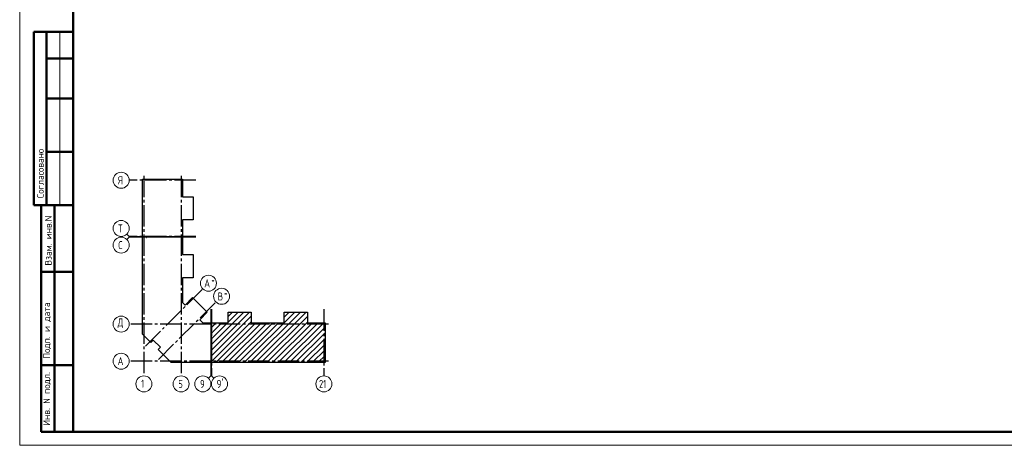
# Model space of a CAD drawing. Header units: millimetres. Extents: x 0 to 61017, y 0 to 42000.
# Tile 1 of 16: x 0 to 36872, y 0 to 15950. Entities that reach past the tile are written whole.
import ezdxf

# ---------------------------------------------------------------- set-up
doc = ezdxf.new("R2010")
doc.units = ezdxf.units.MM
doc.linetypes.add('______5', pattern=[1100, 800, -100, 100, -100])
doc.layers.add('Standard', color=7, linetype='Continuous', lineweight=25)
doc.layers.add('Оси', color=40, linetype='______5', lineweight=18)
doc.styles.add('ISOCPEUR', font='txt')

msp = doc.modelspace()

# ---------------------------------------------------------------- linework, layer by layer
at = {"layer": 'Standard', "color": 7, "linetype": 'Continuous', "lineweight": 50, "transparency": 33554687}
for p, q in [((2000, 15500), (527, 15500)), ((527, 15500), (527, 9000)), ((527, 15500), (527, 9000)), ((1000, 15500), (1000, 9000)), ((2000, 14500), (1000, 14500)), ((2000, 13000), (1000, 13000)), ((2000, 11000), (1000, 11000)), ((0, 9000), (6, 9000)), ((527, 9000), (2000, 9000)), ((800, 500), (800, 9000)), ((800, 500), (800, 9000)), ((1300, 500), (1300, 9000)), ((800, 6500), (2000, 6500)), ((800, 3000), (2000, 3000)), ((2000, 500), (800, 500))]:
    msp.add_line(p, q, dxfattribs=at)
at = {"layer": 'Standard', "color": 7, "linetype": 'Continuous', "lineweight": 13, "transparency": 33554687}
for p, q in [((1500, 15500), (1500, 9000)), ((4100, 7827), (4012, 7915)), ((4100, 7802), (4012, 7714)), ((4100, 7827), (4600, 7827)), ((4100, 7802), (4600, 7802)), ((7158, 2600), (7158, 3100)), ((7183, 2600), (7183, 3100)), ((7158, 2600), (7070, 2512)), ((7183, 2600), (7271, 2512))]:
    msp.add_line(p, q, dxfattribs=at)
at = {"layer": 'Standard', "color": 7, "linetype": 'Continuous', "lineweight": 35, "transparency": 33554687}
for p, q in [((7173, 3558), (8608, 4993)), ((7173, 3770), (8396, 4993)), ((7173, 3346), (8669, 4842)), ((7801, 4611), (8183, 4993)), ((7801, 4823), (7971, 4993)), ((8412, 3100), (10305, 4993)), ((8624, 3100), (10517, 4993)), ((8836, 3100), (10729, 4993)), ((9048, 3100), (10773, 4825)), ((9905, 4805), (10093, 4993)), ((7173, 3134), (8669, 4630)), ((7173, 4407), (7362, 4596)), ((7173, 3983), (7786, 4596)), ((7173, 4195), (7574, 4596)), ((7351, 3100), (8847, 4596)), ((7563, 3100), (9059, 4596)), ((7775, 3100), (9271, 4596)), ((7987, 3100), (9483, 4596)), ((8200, 3100), (9696, 4596)), ((9260, 3100), (10773, 4613)), ((9472, 3100), (10968, 4596)), ((9685, 3100), (11181, 4596)), ((9897, 3100), (11393, 4596)), ((10109, 3100), (11434, 4425)), ((10321, 3100), (11434, 4213)), ((10533, 3100), (11434, 4001)), ((10745, 3100), (11434, 3789)), ((10957, 3100), (11434, 3577)), ((11169, 3100), (11434, 3365)), ((11382, 3100), (11434, 3152))]:
    msp.add_line(p, q, dxfattribs=at)
at = {"layer": 'Standard', "color": 7, "linetype": 'Continuous', "lineweight": 13, "transparency": 33554687}
msp.add_lwpolyline([(0, 0), (59400, 0), (59400, 42000), (0, 42000), (0, 0)], close=True, dxfattribs=at)
at = {"layer": 'Standard', "color": 7, "linetype": 'Continuous', "lineweight": 50, "transparency": 33554687}
msp.add_lwpolyline([(2000, 41500), (58900, 41500), (58900, 500), (2000, 500), (2000, 41500)], close=True, dxfattribs=at)
at = {"layer": 'Standard', "color": 7, "linetype": 'Continuous', "lineweight": 25, "transparency": 33554687}
for points in [[(4600, 7817), (4600, 9974), (6096, 9974), (6096, 9313), (6493, 9313), (6493, 8445), (6096, 8445), (6096, 7817), (6078, 7817), (6078, 7837), (6063, 7837), (6063, 7817), (4600, 7817)], [(4600, 4357), (4600, 7812), (4738, 7812), (4738, 7792), (4753, 7792), (4753, 7812), (6096, 7812), (6096, 7149), (6493, 7149), (6493, 6281), (6096, 6281), (6096, 5355), (6194, 5257), (6475, 5538), (7024, 4989), (6743, 4708), (6855, 4596), (7168, 4596), (7168, 3100), (5670, 3100), (5182, 3588), (5267, 3673), (4999, 3941), (4914, 3856), (4600, 4170), (4600, 4357)], [(7173, 3100), (7173, 4563), (7193, 4563), (7193, 4578), (7173, 4578), (7173, 4596), (7801, 4596), (7801, 4993), (8669, 4993), (8669, 4596), (9287, 4596), (9905, 4596), (9905, 4993), (10773, 4993), (10773, 4596), (11434, 4596), (11434, 3100), (9287, 3100), (7173, 3100)]]:
    msp.add_lwpolyline(points, dxfattribs=at)
at = {"layer": 'Оси', "color": 8, "linetype": '______5', "lineweight": -3, "transparency": 33554687}
for p, q in [((4653, 10101), (4653, 2600)), ((6043, 10101), (6043, 2600)), ((6596, 9931), (4100, 9931)), ((6596, 7827), (4100, 7827)), ((6596, 7802), (4100, 7802)), ((4708, 3712), (6858, 5862)), ((5198, 3222), (7348, 5372)), ((7158, 5096), (7158, 2600)), ((7183, 5096), (7183, 2600)), ((11391, 5096), (11391, 2600)), ((11561, 4543), (4100, 4543)), ((11561, 4543), (4100, 4543)), ((11561, 3153), (4100, 3153))]:
    msp.add_line(p, q, dxfattribs=at)
at = {"layer": 'Оси', "color": 7, "linetype": 'Continuous', "lineweight": 13, "transparency": 33554687}
for centre in [(3800, 9931), (3800, 8127), (3800, 7502), (7070, 6074), (7560, 5584), (3800, 4543), (3800, 4543), (3800, 3153), (4653, 2300), (6043, 2300), (6858, 2300), (7483, 2300), (11391, 2300)]:
    msp.add_circle(centre, 300, dxfattribs=at)

# ---------------------------------------------------------------- texts
at = {"layer": 'Standard', "color": 7, "linetype": 'Continuous', "lineweight": 50, "transparency": 33554687, "char_height": 250, "attachment_point": 7, "rotation": 90, "style": 'ISOCPEUR'}
for s, insert, width in [('\\A1;{\\fISOCPEUR|i0|b0;\\H250.000000;\\W1.000000;\\C7;Согласовано}\\P', (900, 9261), 2071.88), ('\\A1;{\\fISOCPEUR|i0|b0;\\H250.000000;\\W1.000000;\\C7;Взам. инв.N}\\P', (1198, 6736), 1909.1), ('\\A1;{\\fISOCPEUR|i0|b0;\\H250.000000;\\W1.000000;\\C7;Подп. и дата}\\P', (1174, 3242), 2197.06), ('\\A1;{\\fISOCPEUR|i0|b0;\\H250.000000;\\W1.000000;\\C7;Инв. N подл.}\\P', (1174, 734), 2021.79)]:
    msp.add_mtext(s, dxfattribs=dict(at, insert=insert, width=width))
at = {"layer": 'Standard', "color": 7, "linetype": 'Continuous', "lineweight": 25, "transparency": 33554687, "insert": (11211, 2150), "char_height": 300, "width": 472.28, "attachment_point": 7, "style": 'ISOCPEUR'}
msp.add_mtext('\\W0.75;21', dxfattribs=at)
at = {"layer": 'Оси', "color": 7, "linetype": 'Continuous', "lineweight": 25, "transparency": 33554687, "attachment_point": 7, "style": 'ISOCPEUR'}
for s, insert, char_height, width in [('\\W0.80;Я', (3680, 9781), 300, 359.83), ('\\W0.80;Т', (3680, 7977), 300, 359.83), ('\\W0.78;С', (3695, 7352), 300, 326.41), ('\\W0.80;*', (7179, 6092), 180, 215.89), ('\\W0.82;А', (6909, 5917), 300, 392.64), ('\\W0.80;В', (7414, 5427), 300, 359.84), ('\\W0.80;*', (7654, 5602), 180, 215.89), ('\\W0.82;Д', (3665, 4393), 300, 392.65), ('\\W0.82;А', (3665, 3003), 300, 392.65), ('\\W0.56;1', (4553, 2160), 300, 233.32), ('\\W0.78;5', (5938, 2150), 300, 326.41), ('\\W0.78;9', (6753, 2150), 300, 326.41), ("\\W0.84;9'", (7371, 2150), 300, 440.64)]:
    msp.add_mtext(s, dxfattribs=dict(at, insert=insert, char_height=char_height, width=width))

doc.saveas('drawing.dxf')
